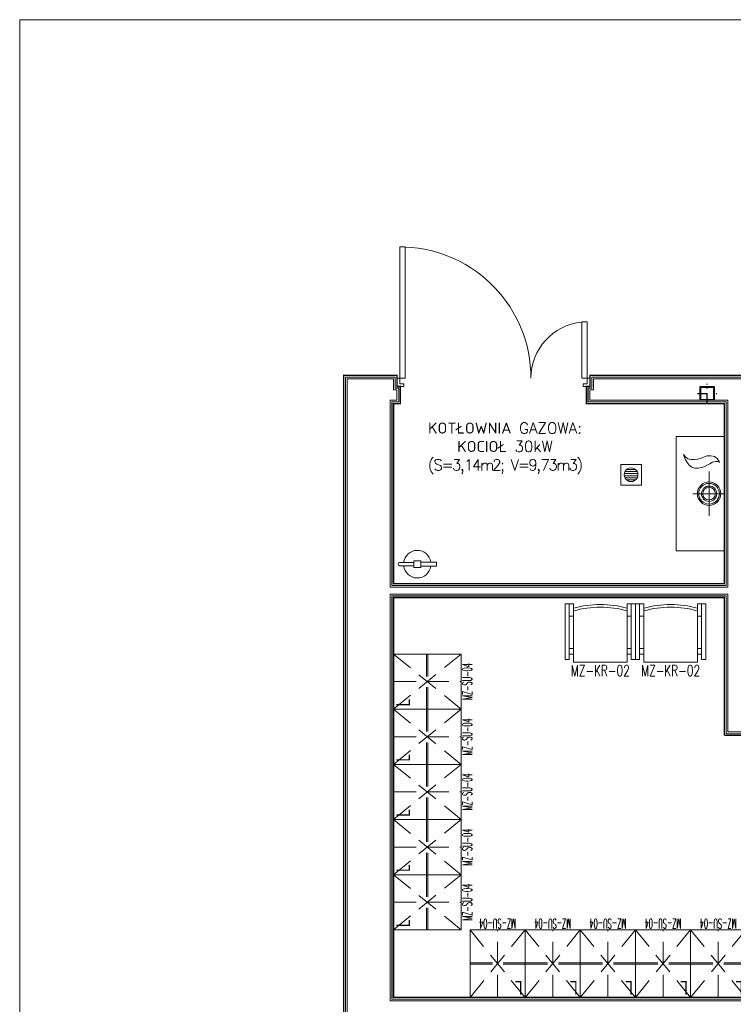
# Model space of a CAD drawing. Header units: millimetres. Extents: x -4835 to 23023, y -15404 to 3906.
# Tile 38 of 39: x -1839 to -1321, y 1673 to 2387. Entities that reach past the tile are written whole.
import ezdxf
from ezdxf.enums import TextEntityAlignment as Align

# ---------------------------------------------------------------- set-up
doc = ezdxf.new("R2010")
doc.units = ezdxf.units.MM
for name, pattern in [('CIĄGłA', [0]), ('HIDDEN2', [4.7625, 3.175, -1.5875]), ('Kropki i Kreski', [6.702778, 3.527778, -1.763889, 0, -1.411111])]:
    doc.linetypes.add(name, pattern=pattern)
doc.layers.get('0').update_dxf_attribs({"lineweight": 9})
doc.layers.add('Budowlane - Sciany Wew', color=7, linetype='Continuous')
doc.layers.add('Ściany', color=51, linetype='Continuous')
doc.layers.add('Wyposazenie Wew - Urzadzenia Sanitarne', color=6, linetype='Continuous', lineweight=9)
doc.layers.add('Ślusarka_okienna', color=30, linetype='Continuous', lineweight=13)
doc.styles.add('JACEK_07', font='simplex.shx', dxfattribs={"width": 0.7})
doc.styles.add('RomanS', font='simplex.shx')

# ---------------------------------------------------------------- blocks, each defined once
blk = doc.blocks.new('*U272')
at = {"color": 252, "linetype": 'HIDDEN2', "lineweight": 0, "ltscale": 5, "true_color": 0x969696}
for p, q in [((40, 0), (0, -49)), ((0, 0), (40, -49)), ((40, 0), (80, -49)), ((80, 0), (40, -49)), ((80, 0), (120, -49)), ((120, 0), (80, -49)), ((120, 0), (160, -49)), ((160, 0), (120, -49)), ((160, 0), (200, -49)), ((200, 0), (160, -49)), ((20, -0.5), (20, -48.5)), ((60, -0.5), (60, -48.5)), ((100, -0.5), (100, -48.5)), ((140, -0.5), (140, -48.5)), ((180, -0.5), (180, -48.5)), ((0, -24), (40, -24)), ((0, -25), (40, -25)), ((40, -24), (80, -24)), ((40, -25), (80, -25)), ((80, -24), (120, -24)), ((80, -25), (120, -25)), ((120, -24), (160, -24)), ((120, -25), (160, -25)), ((160, -24), (200, -24)), ((160, -25), (200, -25))]:
    blk.add_line(p, q, dxfattribs=at)
at = {"linetype": 'Continuous', "lineweight": 0, "flags": 128}
for points in [[(40, -49), (40, 0), (0, 0), (0, -49)], [(80, -49), (80, 0), (40, 0), (40, -49)], [(120, -49), (120, 0), (80, 0), (80, -49)], [(160, -49), (160, 0), (120, 0), (120, -49)], [(200, -49), (200, 0), (160, 0), (160, -49)]]:
    blk.add_lwpolyline(points, close=True, dxfattribs=at)
at = {"width": 40, "attachment_point": 1, "style": 'JACEK_07'}
for s, insert, char_height in [('{\\fArial|b0|i0|c238|p34;L}', (2, -2), 10), ('{\\fArial|b0|i0|c238|p34;L}', (42, -2), 10), ('{\\fArial|b0|i0|c238|p34;L}', (82, -2), 10), ('{\\fArial|b0|i0|c238|p34;L}', (122, -2), 10), ('{\\fArial|b0|i0|c238|p34;L}', (162, -2), 10), ('\\pxqc;{\\W0.5;MZ-SU-04}', (0, -50), 7), ('\\pxqc;{\\W0.5;MZ-SU-04}', (40, -50), 7), ('\\pxqc;{\\W0.5;MZ-SU-04}', (80, -50), 7), ('\\pxqc;{\\W0.5;MZ-SU-04}', (120, -50), 7), ('\\pxqc;{\\W0.5;MZ-SU-04}', (160, -50), 7)]:
    blk.add_mtext(s, dxfattribs=dict(at, insert=insert, char_height=char_height))
blk = doc.blocks.new('*U273')
at = {"color": 252, "linetype": 'HIDDEN2', "lineweight": 0, "ltscale": 5, "true_color": 0x969696}
for p, q in [((40, 0), (0, -49)), ((0, 0), (40, -49)), ((40, 0), (80, -49)), ((80, 0), (40, -49)), ((80, 0), (120, -49)), ((120, 0), (80, -49)), ((120, 0), (160, -49)), ((160, 0), (120, -49)), ((160, 0), (200, -49)), ((200, 0), (160, -49)), ((200, 0), (240, -49)), ((240, 0), (200, -49)), ((240, 0), (280, -49)), ((280, 0), (240, -49)), ((280, 0), (320, -49)), ((320, 0), (280, -49)), ((320, 0), (360, -49)), ((360, 0), (320, -49)), ((20, -0.5), (20, -48.5)), ((60, -0.5), (60, -48.5)), ((100, -0.5), (100, -48.5)), ((140, -0.5), (140, -48.5)), ((180, -0.5), (180, -48.5)), ((220, -0.5), (220, -48.5)), ((260, -0.5), (260, -48.5)), ((300, -0.5), (300, -48.5)), ((340, -0.5), (340, -48.5)), ((0, -24), (40, -24)), ((0, -25), (40, -25)), ((40, -24), (80, -24)), ((40, -25), (80, -25)), ((80, -24), (120, -24)), ((80, -25), (120, -25)), ((120, -24), (160, -24)), ((120, -25), (160, -25)), ((160, -24), (200, -24)), ((160, -25), (200, -25)), ((200, -24), (240, -24)), ((200, -25), (240, -25)), ((240, -24), (280, -24)), ((240, -25), (280, -25)), ((280, -24), (320, -24)), ((280, -25), (320, -25)), ((320, -24), (360, -24)), ((320, -25), (360, -25))]:
    blk.add_line(p, q, dxfattribs=at)
at = {"linetype": 'Continuous', "lineweight": 0, "flags": 128}
for points in [[(40, -49), (40, 0), (0, 0), (0, -49)], [(80, -49), (80, 0), (40, 0), (40, -49)], [(120, -49), (120, 0), (80, 0), (80, -49)], [(160, -49), (160, 0), (120, 0), (120, -49)], [(200, -49), (200, 0), (160, 0), (160, -49)], [(240, -49), (240, 0), (200, 0), (200, -49)], [(280, -49), (280, 0), (240, 0), (240, -49)], [(320, -49), (320, 0), (280, 0), (280, -49)], [(360, -49), (360, 0), (320, 0), (320, -49)]]:
    blk.add_lwpolyline(points, close=True, dxfattribs=at)
at = {"width": 40, "attachment_point": 1, "style": 'JACEK_07'}
for s, insert, char_height in [('{\\fArial|b0|i0|c238|p34;L}', (2, -2), 10), ('{\\fArial|b0|i0|c238|p34;L}', (42, -2), 10), ('{\\fArial|b0|i0|c238|p34;L}', (82, -2), 10), ('{\\fArial|b0|i0|c238|p34;L}', (122, -2), 10), ('{\\fArial|b0|i0|c238|p34;L}', (162, -2), 10), ('{\\fArial|b0|i0|c238|p34;L}', (202, -2), 10), ('{\\fArial|b0|i0|c238|p34;L}', (242, -2), 10), ('{\\fArial|b0|i0|c238|p34;L}', (282, -2), 10), ('{\\fArial|b0|i0|c238|p34;L}', (322, -2), 10), ('\\pxqc;{\\W0.5;MZ-SU-04}', (0, -50), 7), ('\\pxqc;{\\W0.5;MZ-SU-04}', (40, -50), 7), ('\\pxqc;{\\W0.5;MZ-SU-04}', (80, -50), 7), ('\\pxqc;{\\W0.5;MZ-SU-04}', (120, -50), 7), ('\\pxqc;{\\W0.5;MZ-SU-04}', (160, -50), 7), ('\\pxqc;{\\W0.5;MZ-SU-04}', (200, -50), 7), ('\\pxqc;{\\W0.5;MZ-SU-04}', (240, -50), 7), ('\\pxqc;{\\W0.5;MZ-SU-04}', (280, -50), 7), ('\\pxqc;{\\W0.5;MZ-SU-04}', (320, -50), 7)]:
    blk.add_mtext(s, dxfattribs=dict(at, insert=insert, char_height=char_height))
blk = doc.blocks.new('*U257')
at = {"linetype": 'Continuous', "lineweight": 0}
for p, q in [((6, -42.5), (6, -4.5)), ((45, -4.5), (45, -42.5)), ((45, -42.5), (6, -42.5))]:
    blk.add_line(p, q, dxfattribs=at)
at = {"linetype": 'Continuous', "lineweight": 0, "flags": 128}
for points in [[(3, 0), (0, 0), (0, -40.5), (3, -40.5)], [(3, 0), (6, 0), (6, -8.99), (3, -8.99)], [(48, 0), (45, 0), (45, -8.99), (48, -8.99)], [(48, 0), (51, 0), (51, -40.5), (48, -40.5)], [(3, -36.5), (6, -36.5), (6, -32.5), (3, -32.5)], [(48, -36.5), (45, -36.5), (45, -32.5), (48, -32.5)]]:
    blk.add_lwpolyline(points, close=True, dxfattribs=at)
at = {"lineweight": 0}
for centre, radius, start, end in [((25.5, -71.68), 71.11, 74.08492, 105.91508), ((25.5, -72.61), 70.11, 73.85177, 106.14823)]:
    blk.add_arc(centre, radius, start, end, dxfattribs=at)
at = {"color": 7, "insert": (25.5, -48.5), "char_height": 8, "width": 45, "attachment_point": 5, "style": 'JACEK_07'}
blk.add_mtext('MZ-KR-02', dxfattribs=at)
blk = doc.blocks.new('*U258')
at = {"linetype": 'Continuous', "lineweight": 0}
for p, q in [((6, -42.5), (6, -4.5)), ((45, -4.5), (45, -42.5)), ((45, -42.5), (6, -42.5))]:
    blk.add_line(p, q, dxfattribs=at)
at = {"linetype": 'Continuous', "lineweight": 0, "flags": 128}
for points in [[(3, 0), (0, 0), (0, -40.5), (3, -40.5)], [(3, 0), (6, 0), (6, -8.99), (3, -8.99)], [(48, 0), (45, 0), (45, -8.99), (48, -8.99)], [(48, 0), (51, 0), (51, -40.5), (48, -40.5)], [(3, -36.5), (6, -36.5), (6, -32.5), (3, -32.5)], [(48, -36.5), (45, -36.5), (45, -32.5), (48, -32.5)]]:
    blk.add_lwpolyline(points, close=True, dxfattribs=at)
at = {"lineweight": 0}
for centre, radius, start, end in [((25.5, -71.68), 71.11, 74.08492, 105.91508), ((25.5, -72.61), 70.11, 73.85177, 106.14823)]:
    blk.add_arc(centre, radius, start, end, dxfattribs=at)
at = {"color": 7, "insert": (25.5, -48.5), "char_height": 8, "width": 45, "attachment_point": 5, "style": 'JACEK_07'}
blk.add_mtext('MZ-KR-02', dxfattribs=at)
blk = doc.blocks.new('Rectangular Floor Drain 13_2')
at = {"layer": 'Wyposazenie Wew - Urzadzenia Sanitarne'}
for p, q in [((-7.5, 7.5), (-7.5, -7.5)), ((7.5, 7.5), (-7.5, 7.5)), ((7.5, -7.5), (7.5, 7.5)), ((-5, 0), (-4.83, 1.29)), ((-4.83, -1.29), (-5, 0)), ((-4.9, 0.75), (4.9, 0.75)), ((-4.83, 1.29), (-4.33, 2.5)), ((4.43, 2.25), (-4.43, 2.25)), ((-4.33, 2.5), (-3.54, 3.54)), ((-3.54, 3.54), (-2.5, 4.33)), ((-3.26, 3.75), (3.26, 3.75)), ((-2.5, 4.33), (-1.29, 4.83)), ((-1.29, 4.83), (0, 5)), ((0, 5), (1.29, 4.83)), ((1.29, 4.83), (2.5, 4.33)), ((2.5, 4.33), (3.54, 3.54)), ((3.54, 3.54), (4.33, 2.5)), ((4.33, 2.5), (4.83, 1.29)), ((4.83, 1.29), (5, 0)), ((5, 0), (4.83, -1.29)), ((4.9, -0.75), (-4.9, -0.75)), ((-4.33, -2.5), (-4.83, -1.29)), ((-4.43, -2.25), (4.43, -2.25)), ((-3.54, -3.54), (-4.33, -2.5)), ((-2.5, -4.33), (-3.54, -3.54)), ((3.26, -3.75), (-3.26, -3.75)), ((-1.29, -4.83), (-2.5, -4.33)), ((0, -5), (-1.29, -4.83)), ((1.29, -4.83), (0, -5)), ((2.5, -4.33), (1.29, -4.83)), ((3.54, -3.54), (2.5, -4.33)), ((4.33, -2.5), (3.54, -3.54)), ((4.83, -1.29), (4.33, -2.5)), ((-7.5, -7.5), (7.5, -7.5))]:
    blk.add_line(p, q, dxfattribs=at)
blk = doc.blocks.new('Piec_gazowy')
at = {"color": 0, "linetype": 'CIĄGłA', "lineweight": 13}
for p, q in [((0, 0), (0, -22.98)), ((-25.5, -5.09), (-27.08, -7.16)), ((-23.3, -3.87), (-25.5, -5.09)), ((-23.42, -6.43), (-23.3, -4.11)), ((-22.81, -8.51), (-23.42, -6.43)), ((-23.3, -4.11), (-22.57, -3.5)), ((-27.08, -7.16), (-27.57, -9.73)), ((-27.57, -9.73), (-27.45, -12.41)), ((-27.45, -12.41), (-26.84, -14.48)), ((-21.71, -10.58), (-22.81, -8.51)), ((-20.62, -12.41), (-21.71, -10.58)), ((-19.64, -14.12), (-20.62, -12.41)), ((-18.91, -16.31), (-19.64, -14.12)), ((-16.09, -11.08), (16.09, -11.08)), ((-26.84, -14.48), (-25.74, -16.92)), ((-25.74, -16.92), (-25.01, -19.12)), ((-25.01, -19.12), (-24.76, -21.56)), ((-19.27, -23.63), (-18.54, -21.32)), ((-18.54, -18.63), (-18.91, -16.31)), ((-18.54, -21.32), (-18.54, -18.63)), ((-26.84, -28.15), (-28.42, -29.73)), ((-26.96, -29.12), (-24.64, -28.27)), ((-25.37, -26.44), (-26.84, -28.15)), ((-24.76, -24.12), (-25.37, -26.44)), ((-24.76, -21.56), (-24.76, -24.12)), ((-24.64, -28.27), (-22.57, -27.05)), ((-22.57, -27.05), (-20.62, -25.59)), ((-20.62, -25.59), (-19.27, -23.63)), ((-28.42, -29.73), (-26.96, -29.12))]:
    blk.add_line(p, q, dxfattribs=at)
at = {"lineweight": 13}
blk.add_lwpolyline([(-41.5, 0), (41.5, 0), (41.5, -35), (-41.5, -35)], close=True, dxfattribs=at)
at = {"color": 0, "linetype": 'CIĄGłA', "lineweight": 13}
for radius in [8.5, 7.5, 5.55, 4.55]:
    blk.add_circle((0, -11.08), radius, dxfattribs=at)
blk = doc.blocks.new('*U22')
for points in [[(2, 6), (6, 6), (6, 101.2), (2, 101.2)], [(134, 46.8), (138, 46.8), (138, 6), (134, 6)], [(0, 6), (2, 6), (2, 2), (5, 2), (5, 0), (0, 0)], [(138, 6), (140, 6), (140, 0), (135, 0), (135, 2), (138, 2), (138, 6)]]:
    blk.add_lwpolyline(points, close=True).dxf.unprotected_set("ltscale", 0)
for centre, radius, start, end in [((2, 6), 95.2, 0, 87.59403), ((138, 6), 40.8, 95.59934, 180)]:
    blk.add_arc(centre, radius, start, end).dxf.unprotected_set("ltscale", 0)
blk = doc.blocks.new('Gasnica')
at = {"linetype": 'Continuous', "lineweight": 13}
for p, q in [((-12.8, 1.2), (-2.5, 1.2)), ((-2.5, -2.5), (-2.5, 2.5)), ((-2.5, 2.5), (2.5, 2.5)), ((2.5, 2.5), (2.5, -2.5)), ((2.5, -1.5), (2.5, 1.5)), ((2.5, 1.5), (14, 1.5)), ((14, 1.5), (14, -1.5)), ((-2.5, -1.2), (-12.8, -1.2)), ((2.5, -2.5), (-2.5, -2.5)), ((14, -1.5), (2.5, -1.5))]:
    blk.add_line(p, q, dxfattribs=at)
for centre, radius, start, end in [((0, 0), 10, 8.62693, 173.1079), ((-12.8, 0), 1.2, 90, 270), ((0, 0), 10, 186.8921, 351.37307)]:
    blk.add_arc(centre, radius, start, end, dxfattribs=at)
blk = doc.blocks.new('40GAZ_podklad_lewy')
at = {"layer": 'Budowlane - Sciany Wew', "color": 251, "linetype": 'Continuous', "lineweight": 20}
for points in [[(559.94, -1.25), (179.94, -1.25), (179.94, -9.25), (177.44, -9.25), (177.44, -19.25), (277.43, -19.25), (277.43, -152.25), (34.94, -152.25), (34.94, -19.25), (39.94, -19.25), (39.94, -9.25), (37.44, -9.25), (37.44, -1.25), (1.25, -1.25), (1.25, -1496.75)], [(456.44, -452.25), (34.94, -452.25), (34.94, -159.75), (277.43, -159.75), (277.43, -259.75), (322.44, -259.75)], [(558.69, -2.5), (181.19, -2.5), (181.19, -10.5), (178.69, -10.5), (178.69, -18), (278.68, -18), (278.68, -153.5), (33.69, -153.5), (33.69, -18), (38.69, -18), (38.69, -10.5), (36.19, -10.5), (36.19, -2.5), (2.5, -2.5), (2.5, -1495.5)], [(457.69, -453.5), (33.69, -453.5), (33.69, -158.5), (278.68, -158.5), (278.68, -258.5), (321.19, -258.5)]]:
    blk.add_lwpolyline(points, dxfattribs=at)
at = {"layer": 'Ściany', "const_width": 1}
for points in [[(276.18, -261), (323.69, -261)], [(561.19, 0), (178.69, 0), (178.69, -8), (176.19, -8), (176.19, -20.5), (276.18, -20.5), (276.18, -151), (36.19, -151), (36.19, -20.5), (41.19, -20.5), (41.19, -8), (38.69, -8), (38.69, 0), (0, 0), (0, -1498)], [(507.69, -463.55), (507.69, -451), (465.19, -451), (465.19, -368.5), (455.19, -368.5), (455.19, -451), (36.19, -451), (36.19, -161), (276.18, -161), (276.18, -261)]]:
    blk.add_lwpolyline(points, dxfattribs=at)
at = {"layer": 'Ściany', "color": 1, "linetype": 'Kropki i Kreski', "ltscale": 2}
for points in [[(263.69, -20), (263.69, -6)], [(256.69, -13), (270.69, -13)]]:
    blk.add_lwpolyline(points, dxfattribs=at)
at = {"layer": 'Ściany'}
for points in [[(258.69, -8), (268.69, -8), (268.69, -18), (258.69, -18)], [(259.09, -8.4), (268.29, -8.4), (268.29, -17.6), (259.09, -17.6)]]:
    blk.add_lwpolyline(points, close=True, dxfattribs=at)
at = {"rotation": 270}
blk.add_blockref('Piec_gazowy', (276.18, -85.75), dxfattribs=at)
blk.add_blockref('Gasnica', (53.45, -136.84))
at = {"layer": 'Wyposazenie Wew - Urzadzenia Sanitarne', "zscale": 100, "rotation": 180}
blk.add_blockref('Rectangular Floor Drain 13_2', (208.5, -71.96), dxfattribs=at)
at = {"layer": 'Ślusarka_okienna'}
blk.add_blockref('*U22', (38.69, -8), dxfattribs=at)
at = {"insert": (40.81, -34.16), "char_height": 8, "width": 152.4695, "attachment_point": 1, "style": 'RomanS'}
blk.add_mtext('\\pxqc;KOTŁOWNIA GAZOWA:\\PKOCIOŁ 30kW\\P{\\T0.75;(S=3,14m2; V=9,73m3)}', dxfattribs=at)
blk = doc.blocks.new('C')
at = {"const_width": 1}
blk.add_lwpolyline([(15014.3, 9333.99), (15014.3, 9333.99)], dxfattribs=at)
at = {"color": 6}
blk.add_blockref('40GAZ_podklad_lewy', (14978.11, 9594.99), dxfattribs=at)
for name, p in [('*U257', (15138.81, 9429.49)), ('*U258', (15189.81, 9429.49))]:
    blk.add_blockref(name, p)
for name, p, rotation in [('*U272', (15014.3, 9193), 90), ('*U273', (15429.8, 9144), 180)]:
    blk.add_blockref(name, p, dxfattribs=dict(rotation=rotation))
at = {"style": 'RomanS'}
for tag, p in [('PIWO', (15207.95, 8676.64)), ('PIWO', (15267.09, 8677.75)), ('NAP.KOLOR/SOKI', (15343.12, 8676.92)), ('NABIAŁ/WODA', (15408.98, 8677.12)), ('ART.SPOŻ/PIECZYWO', (15532.08, 8676.66)), ('NAP.FUNKCJO', (15477.31, 8560.33)), ('WODA', (15287.59, 8558.33)), ('NAP.FUNKCJO', (15590.48, 8190.22))]:
    blk.add_attdef(tag, text='', height=5, dxfattribs=at).set_placement(p, align=Align.TOP_CENTER)
for tag, p in [('HIGIENA/SEZON', (15061.42, 8584.21)), ('NAP.KOLOR', (15247.47, 8484.93)), ('PIWO', (15326.45, 8485.01)), ('SOKI', (15435.42, 8482.47)), ('CIASTKA', (15515.92, 8480.98)), ('NAP.KOLOR', (15248.06, 8414.46)), ('CHIPSY/SŁONE', (15435.11, 8413.61)), ('SŁODYCZE', (15516.21, 8415.79)), ('PIWO', (15326.04, 8419.43))]:
    blk.add_attdef(tag, text='', height=5, rotation=90, dxfattribs=at).set_placement(p, align=Align.TOP_CENTER)

msp = doc.modelspace()

# ---------------------------------------------------------------- block references
msp.add_blockref('C', (-16582.0281, -7466.0778))

# ---------------------------------------------------------------- next in the draw order: linework, layer by layer
msp.add_lwpolyline([(-1838.917, 177.2351), (-276.3882, 177.2351), (-276.3882, 2386.8709), (-1838.917, 2386.8709)], close=True)

doc.saveas('drawing.dxf')
